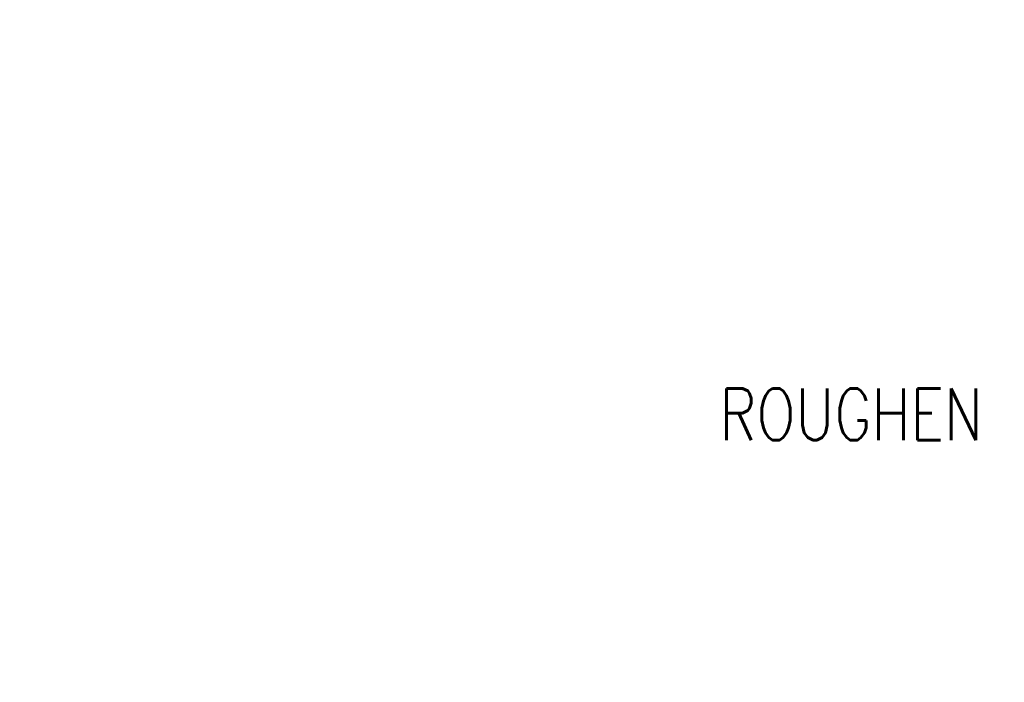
# Model space of a CAD drawing. Header units: inches. Extents: x -458 to 1900, y -406 to 193.
# Tile 9 of 15: x -18 to 20, y 78 to 104. Entities that reach past the tile are written whole.
import ezdxf
from ezdxf import colors
from ezdxf.entities.mleader import LeaderData, LeaderLine
from ezdxf.math import Vec2, Vec3

# ---------------------------------------------------------------- set-up
doc = ezdxf.new("R2010")
doc.units = ezdxf.units.IN
doc.header["$MEASUREMENT"] = 0
doc.layers.add('S-ANNO-NOTE', color=2, linetype='Continuous', lineweight=35)
doc.styles.add('Annotative', font='romans.shx', dxfattribs={"width": 0.8, "height": 0.125})

msp = doc.modelspace()

# ---------------------------------------------------------------- leaders
at = {"layer": 'S-ANNO-NOTE', "lineweight": -3}
ml = msp.add_multileader_mtext('Standard', dxfattribs=at)
ml.set_content('\\pxt1.6,3.2,4.8,6.4,8,9.6,11.2,12.8,14.4,16,17.6,19.2,20.8,22.4,24,25.6,27.2,28.8,30.4,32,33.6,35.2,36.8,38.4,40,41.6,43.2,44.8,46.4,48,49.6,51.2;INTENTIONALLY\\PROUGHEN TO 1/4" AMPLITUDE, DAMPEN SURFACE PRIOR TO PAD PLACEMENT', color=256, style='Annotative')
ml.set_leader_properties(color=1, linetype='ByLayer', lineweight=-1)
ml.build(insert=Vec2(0, 0))
ml.multileader.update_dxf_attribs({"text_right_attachment_type": 3, "dogleg_length": 0.125, "arrow_head_size": 2, "scale": 16})
ctx = ml.context
ctx.base_point, ctx.scale, ctx.char_height, ctx.arrow_head_size, ctx.landing_gap_size, ctx.plane_origin = Vec3(67.1324, 92.1504), 16, 2, 2, 1.44, Vec3(62.2342, 94.2688)
ctx.right_attachment, ctx.text_align_type = 3, 2
notes = []
notes.append((ctx, [(1, (1, 1, 0), (96.1648, 78.4361), (-1, 0), 2, [(1, [(107.222, 104.0962)], 0, [])])]))
ctx.mtext.insert, ctx.mtext.width, ctx.mtext.defined_height, ctx.mtext.alignment, ctx.mtext.flow_direction = Vec3(92.7248, 93.1504), 26.583284, 3.3307, 3, 5
for ctx, leaders in notes:
    for number, flags, end, landing, length, lines in leaders:
        leader = LeaderData()
        leader.index, (leader.has_last_leader_line, leader.has_dogleg_vector, leader.attachment_direction) = number, flags
        leader.last_leader_point, leader.dogleg_vector, leader.dogleg_length = Vec3(end), Vec3(landing), length
        for number, points, colour, breaks in lines:
            line = LeaderLine()
            line.index, line.vertices, line.color, line.breaks = number, Vec3.list(points), colors.encode_raw_color(colour), breaks
            leader.lines.append(line)
        ctx.leaders.append(leader)

doc.saveas('drawing.dxf')
